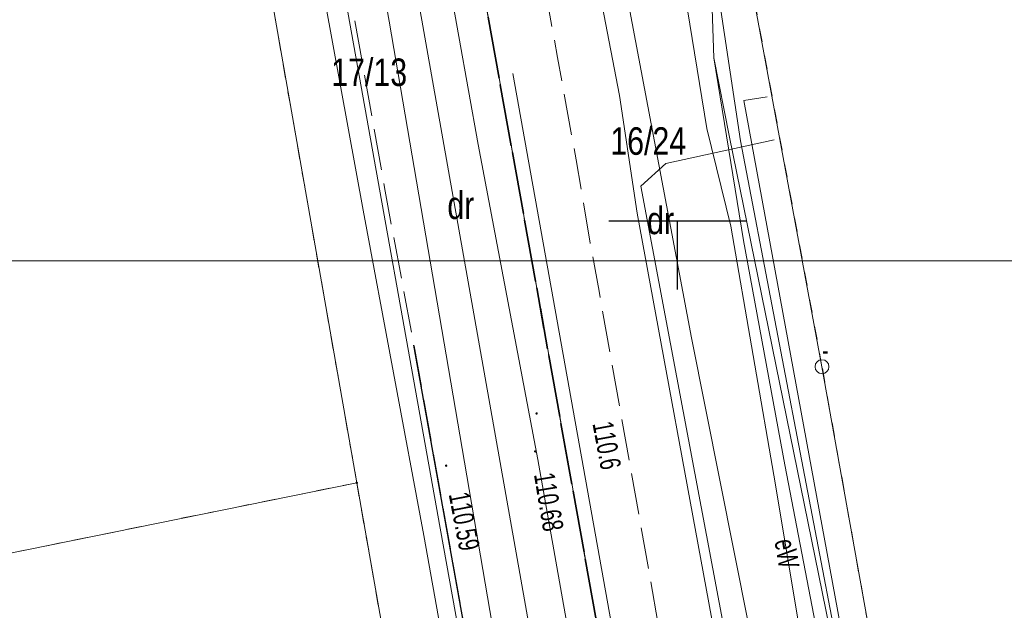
# Model space of a CAD drawing. Header units: metres. Extents: x 0 to 8432273, y 0 to 5705512.
# Tile 26 of 32: x 8403935 to 8403970, y 5705177 to 5705199. Entities that reach past the tile are written whole.
import ezdxf
from ezdxf.enums import TextEntityAlignment as Align

# ---------------------------------------------------------------- set-up
doc = ezdxf.new("R2010")
doc.units = ezdxf.units.M
doc.header["$MEASUREMENT"] = 0
for name, pattern in [('1.5_0.5', [2, 1.5, -0.5]), ('1.5_1.0', [2.5, 1.5, -1]), ('219-500', [0]), ('egug-500', [1, 0.5, -0.5])]:
    doc.linetypes.add(name, pattern=pattern)
doc.layers.get('0').update_dxf_attribs({"color": 250, "linetype": 'CONTINUOUS', "lineweight": 100})
for name, color, linetype in [('202-punkt graniczny', 7, 'CONTINUOUS'), ('202-punkt graniczny-Atr103', 7, 'CONTINUOUS'), ('203-punkt graniczny', 7, 'CONTINUOUS'), ('210-oznaczenie konturu użytku gruntowego', 7, 'CONTINUOUS'), ('211-numer działki ewidencyjnej', 7, 'CONTINUOUS'), ('216-obręb ewidencyjny', 7, 'CONTINUOUS'), ('218-kontur użytku gruntowego', 7, 'CONTINUOUS'), ('219-działka ewidencyjna', 7, 'CONTINUOUS'), ('jezdnia', 7, 'CONTINUOUS'), ('krawężnik', 7, 'CONTINUOUS'), ('pikieta sztuczna', 7, 'CONTINUOUS'), ('pikieta sztuczna-Atr2', 7, 'CONTINUOUS'), ('przewód elektroenergetyczny podziemny', 7, 'CONTINUOUS'), ('przewód elektroenergetyczny podziemny-Atr1', 7, 'CONTINUOUS'), ('przewód gazowy', 7, 'CONTINUOUS'), ('przewód kanalizacyjny', 7, 'CONTINUOUS'), ('przewód telekomunikacyjny podziemny', 7, 'CONTINUOUS'), ('przewód wodociągowy', 7, 'CONTINUOUS'), ('Wstawianie ramki sekcyjnej z opisem', 7, 'CONTINUOUS')]:
    doc.layers.add(name, color=color, linetype=linetype)
doc.layers.add('PL_AR_01-MAPA', color=7, linetype='CONTINUOUS', lineweight=15)
doc.layers.add('PL_AR_01-MAPA dwg', color=7, linetype='CONTINUOUS', lineweight=15)
doc.styles.get("Standard").update_dxf_attribs({"font": 'arial.ttf', "width": 0.75})
picture_1 = doc.add_image_def('image1.jpg', size_in_pixel=(7008, 9952))

# ---------------------------------------------------------------- blocks, each defined once
blk = doc.blocks.new('202')
at = {"color": 0, "linetype": 'Continuous', "lineweight": 0}
blk.add_circle((0, 0), 0.25, dxfattribs=at)
blk = doc.blocks.new('203')
at = {"linetype": 'Continuous', "lineweight": 0}
h = blk.add_hatch(color=0, dxfattribs=at)
edge = h.paths.add_edge_path()
edge.add_arc((0, 0), 0.045, 0, 360)
blk = doc.blocks.new('PW01')
at = {"linetype": 'Continuous', "lineweight": 13}
h = blk.add_hatch(color=0, dxfattribs=at)
edge = h.paths.add_edge_path()
edge.add_arc((0, 0), 0.045, 0, 360)
blk = doc.blocks.new('RAMKA500K')
at = {"color": 0}
for p, q in [((197.5, 250), (202.5, 250)), ((200, 247.5), (200, 250))]:
    blk.add_line(p, q, dxfattribs=at)
blk = doc.blocks.new('MDCP')
at = {"layer": '216-obręb ewidencyjny', "color": 7, "linetype": '1.5_1.0', "lineweight": 35, "flags": 128}
for points in [[(8404146.363, 5705453.777), (8404111.363, 5705441.777), (8403920.073, 5705370.267), (8403918.773, 5705369.777), (8403913.373, 5705367.757), (8403915.103, 5705360.627), (8403917.123, 5705352.697), (8403937.183, 5705274.227), (8403937.593, 5705272.627), (8403940.133, 5705262.657), (8403940.223, 5705262.307), (8403964.903, 5705124.717), (8403969.673, 5705098.087), (8403969.093, 5705097.927), (8403972.523, 5705080.457), (8404007.863, 5704900.207), (8404028.723, 5704792.647), (8404031.533, 5704778.137), (8404034.313, 5704763.977), (8404037.303, 5704748.697), (8404437.693, 5704886.347), (8404446.653, 5704889.427), (8404442.503, 5704900.377), (8404437.793, 5704912.807), (8404423.413, 5704948.867), (8404412.003, 5704978.447), (8404391.393, 5705031.847), (8404368.903, 5705090.837), (8404326.693, 5705200.827), (8404224.843, 5705466.277), (8404217.173, 5705483.997), (8404208.123, 5705480.137)], [(8403760.533, 5704983.797), (8403772.163, 5704956.317), (8403783.973, 5704928.897), (8403796.933, 5704901.947), (8403810.733, 5704875.317), (8403896.003, 5704716.687), (8403923.053, 5704725.937), (8403950.423, 5704735.297), (8403953.233, 5704736.257), (8403971.833, 5704742.607), (8403985.593, 5704747.317), (8403996.613, 5704751.087), (8404027.053, 5704761.497), (8404034.313, 5704763.977), (8404031.533, 5704778.137), (8404028.723, 5704792.647), (8404007.863, 5704900.207), (8403972.523, 5705080.457), (8403969.093, 5705097.927), (8403969.673, 5705098.087), (8403964.903, 5705124.717), (8403940.223, 5705262.307), (8403940.133, 5705262.657), (8403937.593, 5705272.627), (8403937.183, 5705274.227), (8403917.123, 5705352.697), (8403915.103, 5705360.627), (8403913.373, 5705367.757), (8403907.573, 5705366.207), (8403906.683, 5705365.967), (8403741.403, 5705321.727), (8403658.613, 5705306.157), (8403636.613, 5705302.027), (8403640.063, 5705284.487), (8403643.453, 5705270.117), (8403647.873, 5705256.107), (8403653.303, 5705242.457), (8403659.763, 5705229.177), (8403681.033, 5705189.207), (8403695.313, 5705162.417), (8403706.593, 5705141.237), (8403707.433, 5705139.547), (8403711.833, 5705130.687), (8403716.403, 5705119.867), (8403717.903, 5705115.677), (8403720.353, 5705108.817), (8403723.643, 5705097.497), (8403731.603, 5705068.577), (8403738.713, 5705045.467), (8403740.403, 5705039.987), (8403750.383, 5705011.867)]]:
    blk.add_lwpolyline(points, close=True, dxfattribs=at)
at = {"layer": '218-kontur użytku gruntowego', "color": 3, "linetype": 'egug-500', "lineweight": 18, "flags": 128}
for points in [[(8403940.223, 5705262.307), (8403964.903, 5705124.717)], [(8403964.903, 5705124.717), (8403940.223, 5705262.307)], [(8403933.073, 5705260.067), (8403946.843, 5705181.837)], [(8403963.763, 5705186.057), (8403959.833, 5705207.317)], [(8403966.153, 5705172.697), (8403963.763, 5705186.057)], [(8403946.843, 5705181.837), (8403911.543, 5705174.677)], [(8403952.833, 5705147.847), (8403946.843, 5705181.837)], [(8403946.843, 5705181.837), (8403952.833, 5705147.847)]]:
    blk.add_lwpolyline(points, dxfattribs=at)
at = {"layer": '219-działka ewidencyjna', "color": 7, "linetype": '219-500', "lineweight": 18, "flags": 128}
for points in [[(8403940.223, 5705262.307), (8403964.903, 5705124.717)], [(8403933.073, 5705260.067), (8403946.843, 5705181.837)], [(8403959.833, 5705207.317), (8403963.763, 5705186.057)], [(8403966.153, 5705172.697), (8403963.763, 5705186.057)], [(8403946.843, 5705181.837), (8403911.543, 5705174.677)], [(8403952.833, 5705147.847), (8403946.843, 5705181.837)]]:
    blk.add_lwpolyline(points, dxfattribs=at)
at = {"layer": 'jezdnia', "color": 7, "linetype": '1.5_0.5', "lineweight": 18, "flags": 128}
blk.add_lwpolyline([(8403965.563, 5705094.617), (8403976.523, 5705099.517), (8403970.643, 5705112.557), (8403970.213, 5705113.007), (8403969.733, 5705113.687), (8403969.283, 5705114.587), (8403968.973, 5705115.597), (8403968.883, 5705116.187), (8403968.543, 5705118.077), (8403967.513, 5705123.807), (8403961.943, 5705154.487), (8403961.553, 5705156.677), (8403958.133, 5705174.857), (8403957.953, 5705175.887), (8403955.653, 5705188.807), (8403955.333, 5705190.547), (8403954.823, 5705193.577), (8403954.143, 5705197.297), (8403952.883, 5705204.227), (8403951.213, 5705213.277), (8403950.653, 5705216.297), (8403950.503, 5705217.117), (8403949.063, 5705225.237), (8403948.183, 5705230.227), (8403945.613, 5705244.197), (8403943.893, 5705253.717), (8403943.113, 5705258.067), (8403939.013, 5705276.357), (8403938.493, 5705278.387), (8403935.843, 5705288.767), (8403930.993, 5705307.917), (8403928.133, 5705319.627), (8403916.453, 5705336.627), (8403920.363, 5705321.307), (8403932.803, 5705273.437), (8403932.973, 5705272.617), (8403935.243, 5705261.087), (8403935.433, 5705260.507), (8403938.893, 5705241.557), (8403940.713, 5705231.597), (8403942.153, 5705223.597), (8403943.393, 5705217.197), (8403944.883, 5705209.047), (8403946.593, 5705199.967), (8403946.713, 5705198.977), (8403947.873, 5705192.437), (8403948.923, 5705186.837), (8403951.723, 5705171.227), (8403953.403, 5705161.767), (8403954.323, 5705156.687), (8403956.963, 5705141.827), (8403957.033, 5705141.547), (8403957.083, 5705141.047), (8403957.103, 5705140.547), (8403960.133, 5705123.227), (8403960.823, 5705120.417), (8403961.033, 5705119.337), (8403962.113, 5705114.397), (8403962.323, 5705112.987), (8403962.433, 5705111.557), (8403962.433, 5705110.727)], close=True, dxfattribs=at)
at = {"layer": 'krawężnik', "color": 7, "linetype": 'Continuous', "lineweight": 25, "flags": 128}
blk.add_lwpolyline([(8403956.963, 5705141.827), (8403951.723, 5705171.227), (8403948.923, 5705186.837)], dxfattribs=at)
at = {"layer": 'przewód elektroenergetyczny podziemny', "color": 1, "linetype": 'Continuous', "lineweight": 18, "flags": 128}
for points in [[(8403961.443, 5705113.027), (8403960.413, 5705118.937), (8403958.953, 5705127.877), (8403956.673, 5705141.627), (8403954.983, 5705151.107), (8403953.053, 5705162.557), (8403949.873, 5705180.187), (8403946.523, 5705198.947), (8403943.993, 5705212.937), (8403941.553, 5705226.847), (8403938.743, 5705242.877), (8403936.683, 5705253.837), (8403935.543, 5705260.267), (8403935.373, 5705260.917), (8403932.733, 5705271.307), (8403929.243, 5705285.307), (8403926.393, 5705296.717)], [(8403943.933, 5705285.177), (8403945.263, 5705279.917), (8403948.853, 5705264.937), (8403949.863, 5705259.487), (8403951.903, 5705248.197), (8403954.203, 5705235.267), (8403955.943, 5705226.007), (8403951.503, 5705224.957), (8403954.953, 5705208.257), (8403956.613, 5705199.837), (8403957.673, 5705194.237), (8403959.013, 5705187.107), (8403961.093, 5705176.697), (8403962.163, 5705171.217), (8403963.123, 5705166.357), (8403964.983, 5705156.957), (8403966.803, 5705147.427), (8403968.793, 5705137.257), (8403970.043, 5705137.387)], [(8403945.123, 5705256.827), (8403947.713, 5705242.627), (8403950.283, 5705229.177), (8403952.013, 5705219.307), (8403954.063, 5705208.067), (8403956.403, 5705195.917), (8403957.043, 5705191.637), (8403959.843, 5705176.417), (8403962.413, 5705162.607), (8403963.823, 5705154.887), (8403966.143, 5705142.377), (8403968.033, 5705132.317)], [(8403955.363, 5705145.407), (8403952.953, 5705159.197), (8403950.793, 5705171.457), (8403949.283, 5705179.927), (8403947.073, 5705191.747), (8403944.863, 5705203.837), (8403943.263, 5705212.697), (8403941.373, 5705223.157), (8403938.463, 5705238.977), (8403936.303, 5705250.857)], [(8403953.353, 5705235.207), (8403953.433, 5705230.517), (8403954.363, 5705229.857), (8403956.723, 5705216.767), (8403959.773, 5705199.057), (8403959.833, 5705197.287), (8403960.403, 5705194.397), (8403964.813, 5705172.767), (8403965.833, 5705164.897), (8403966.913, 5705159.347)], [(8403955.733, 5705223.177), (8403956.563, 5705218.627), (8403956.613, 5705217.367), (8403957.253, 5705213.967), (8403957.773, 5705211.257), (8403957.133, 5705209.737), (8403958.053, 5705204.017), (8403959.573, 5705194.707), (8403960.443, 5705191.167), (8403962.073, 5705181.767), (8403963.583, 5705172.667), (8403965.253, 5705163.767), (8403966.163, 5705160.087), (8403967.933, 5705149.837), (8403969.533, 5705140.557), (8403970.043, 5705137.387), (8403970.163, 5705136.667), (8403971.783, 5705127.087), (8403972.183, 5705124.717), (8403972.543, 5705123.727), (8403973.093, 5705123.697)], [(8403967.873, 5705152.377), (8403965.963, 5705163.057), (8403964.023, 5705174.117), (8403962.413, 5705182.487), (8403960.913, 5705190.637), (8403959.833, 5705197.287)], [(8403961.763, 5705195.867), (8403960.923, 5705195.727), (8403965.763, 5705169.457), (8403969.073, 5705149.857), (8403967.933, 5705149.837)], [(8403962.023, 5705194.307), (8403958.083, 5705193.437), (8403957.173, 5705192.617), (8403960.453, 5705175.237), (8403963.323, 5705159.347)]]:
    blk.add_lwpolyline(points, dxfattribs=at)
at = {"layer": 'przewód gazowy', "color": 52, "linetype": 'Continuous', "lineweight": 18, "flags": 128}
blk.add_lwpolyline([(8403917.683, 5705337.767), (8403926.643, 5705302.337), (8403930.453, 5705287.147), (8403934.733, 5705268.057), (8403935.733, 5705263.617), (8403940.283, 5705241.577), (8403948.023, 5705198.617), (8403960.573, 5705125.207)], dxfattribs=at)
at = {"layer": 'przewód kanalizacyjny', "color": 34, "linetype": 'Continuous', "lineweight": 18, "flags": 128}
blk.add_lwpolyline([(8403967.143, 5705110.477), (8403966.703, 5705112.587), (8403965.183, 5705120.497), (8403959.793, 5705147.367), (8403957.503, 5705159.797), (8403956.793, 5705163.657), (8403953.423, 5705182.687), (8403951.253, 5705194.127), (8403949.853, 5705201.997), (8403947.873, 5705212.707), (8403946.003, 5705222.637), (8403945.743, 5705224.057), (8403943.103, 5705238.257), (8403942.183, 5705243.177), (8403942.063, 5705243.807), (8403941.303, 5705247.867), (8403941.243, 5705248.147), (8403940.763, 5705250.707), (8403940.073, 5705254.267), (8403939.323, 5705258.107), (8403938.823, 5705260.157)], dxfattribs=at)
at = {"layer": 'przewód telekomunikacyjny podziemny', "color": 30, "linetype": 'Continuous', "lineweight": 18, "flags": 128}
blk.add_lwpolyline([(8403956.923, 5705219.617), (8403957.133, 5705218.417), (8403957.343, 5705217.217), (8403960.803, 5705194.267), (8403964.543, 5705174.717), (8403968.433, 5705152.627), (8403975.643, 5705116.637)], dxfattribs=at)
at = {"layer": 'przewód wodociągowy', "color": 5, "linetype": 'Continuous', "lineweight": 18, "flags": 128}
for points in [[(8403960.543, 5705136.577), (8403957.143, 5705153.897), (8403955.103, 5705165.407), (8403949.393, 5705197.617), (8403945.083, 5705221.957), (8403944.613, 5705224.587)], [(8403952.513, 5705196.707), (8403960.073, 5705154.577), (8403961.513, 5705146.607), (8403964.033, 5705131.997), (8403966.133, 5705121.627)]]:
    blk.add_lwpolyline(points, dxfattribs=at)
at = {"layer": '202-punkt graniczny', "color": 7, "linetype": 'Continuous', "lineweight": 18}
blk.add_blockref('202', (8403963.763, 5705186.057), dxfattribs=at)
at = {"layer": '203-punkt graniczny', "color": 7, "linetype": 'Continuous', "lineweight": 18}
blk.add_blockref('203', (8403946.843, 5705181.837), dxfattribs=at)
at = {"layer": 'pikieta sztuczna', "color": 7, "linetype": 'Continuous', "lineweight": 13}
for p in [(8403953.383, 5705184.357), (8403953.333, 5705182.977), (8403950.093, 5705182.457)]:
    blk.add_blockref('PW01', p, dxfattribs=at)
at = {"layer": 'Wstawianie ramki sekcyjnej z opisem', "color": 7, "linetype": 'Continuous', "lineweight": 13}
blk.add_blockref('RAMKA500K', (8403758.513, 5704941.357), dxfattribs=at)
at = {"layer": '202-punkt graniczny-Atr103', "color": 7, "width": 0.667}
blk.add_text('-', height=0.75, dxfattribs=at).set_placement((8403963.763, 5705186.057), align=Align.BOTTOM_LEFT)
blk.add_text('-', height=0.75, dxfattribs=at).set_placement((8403963.763, 5705186.057), align=Align.BOTTOM_LEFT)
at = {"layer": '210-oznaczenie konturu użytku gruntowego', "color": 3, "linetype": 'Continuous', "lineweight": 18, "width": 0.79}
for p in [(8403950.137, 5705191.426), (8403957.4, 5705190.873)]:
    blk.add_text('dr', height=1, dxfattribs=at).set_placement(p)
at = {"layer": '211-numer działki ewidencyjnej', "color": 7, "linetype": 'Continuous', "lineweight": 18, "width": 0.79}
for s, p in [('17/13', (8403945.913, 5705196.257)), ('16/24', (8403956.063, 5705193.757))]:
    blk.add_text(s, height=1, dxfattribs=at).set_placement(p)
at = {"layer": 'pikieta sztuczna-Atr2', "color": 7, "width": 0.667}
for s, rotation, p in [('110.6', 280.459, (8403955.413, 5705183.987)), ('110.68', 279.429, (8403953.283, 5705182.137)), ('110.59', 280.936, (8403950.183, 5705181.417))]:
    blk.add_text(s, height=0.75, rotation=rotation, dxfattribs=at).set_placement(p)
at = {"layer": 'przewód elektroenergetyczny podziemny-Atr1', "color": 1, "width": 0.667}
blk.add_text('eW', height=0.75, rotation=279.422, dxfattribs=at).set_placement((8403962.403, 5705179.787), align=Align.MIDDLE_LEFT)

msp = doc.modelspace()

# ---------------------------------------------------------------- block references
at = {"layer": 'PL_AR_01-MAPA dwg', "linetype": 'Continuous'}
msp.add_blockref('MDCP', (0, 0), dxfattribs=at)

# ---------------------------------------------------------------- pictures from other files: only their frames are drawn
at = {"layer": 'PL_AR_01-MAPA', "linetype": 'Continuous'}
image = msp.add_image(picture_1, insert=(8403847.799, 5705189.909), size_in_units=(148.336, 210.651), rotation=-90, dxfattribs=at)
image.dxf.flags = 7

doc.saveas('drawing.dxf')
